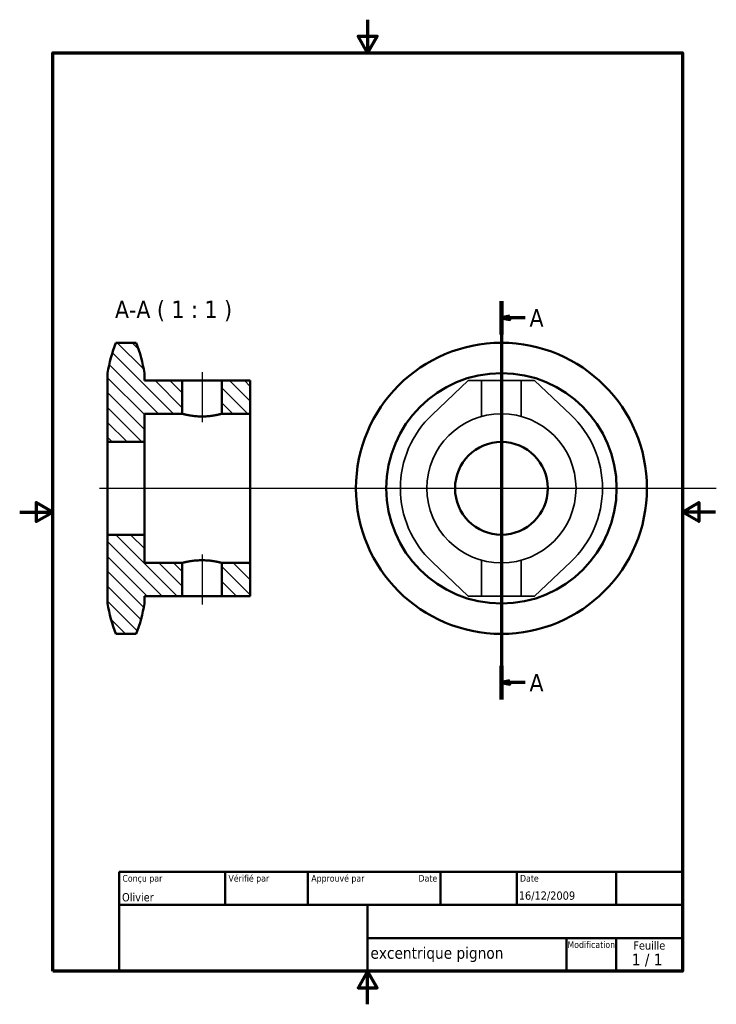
# Model space of a CAD drawing. Header units: millimetres. Extents: x 0 to 210, y 0 to 297.
import ezdxf
from ezdxf.enums import TextEntityAlignment as Align

# ---------------------------------------------------------------- set-up
doc = ezdxf.new("R2010")
doc.units = ezdxf.units.MM
for name, color, linetype, lineweight in [('Cadre (ISO)', 7, 'Continuous', 70), ('Hachure (ISO)', 7, 'Continuous', 18), ('Ligne de coupe (ISO)', 7, 'Continuous', 70), ('Masqué (ISO)', 7, 'Continuous', 35), ('Symbole (ISO)', 7, 'Continuous', 25), ('Titre (ISO)', 7, 'Continuous', 50), ("Trait d'axe (ISO)", 7, 'Continuous', 25), ('Visible (ISO)', 7, 'Continuous', 50)]:
    doc.layers.add(name, color=color, linetype=linetype, lineweight=lineweight)
doc.styles.add('Texte de libellé (ISO)', font='TAHOMA.TTF')
doc.styles.add('Texte de note (ISO)', font='TAHOMA.TTF')

# ---------------------------------------------------------------- blocks, each defined once
blk = doc.blocks.new('Cadres Default Border')
at = {"layer": 'Cadre (ISO)', "flags": 128}
for points in [[(105, 297), (105, 287), (102.11, 292), (107.89, 292), (105, 287)], [(10, 10), (10, 287), (200, 287), (200, 10), (10, 10)], [(0, 148.5), (10, 148.5), (5, 151.39), (5, 145.61), (10, 148.5)], [(210, 148.5), (200, 148.5), (205, 151.39), (205, 145.61), (200, 148.5)], [(105, 0), (105, 10), (102.11, 5), (107.89, 5), (105, 10)]]:
    blk.add_lwpolyline(points, dxfattribs=at)
blk = doc.blocks.new('Cartouches ISO')
at = {"layer": 'Titre (ISO)'}
for p, q in [((270.07, 130), (100.07, 130)), ((100.07, 130), (100.07, 100)), ((132.07, 120), (132.07, 130)), ((157.07, 120), (157.07, 130)), ((197.07, 120), (197.07, 130)), ((220.07, 120), (220.07, 130)), ((250.07, 120), (250.07, 130)), ((270.07, 100), (270.07, 130)), ((100.07, 120), (270.07, 120)), ((175.07, 120), (175.07, 100)), ((270.07, 110), (175.07, 110)), ((235.07, 100), (235.07, 110)), ((250.07, 100), (250.07, 110)), ((100.07, 100), (270.07, 100))]:
    blk.add_line(p, q, dxfattribs=at)
at = {"layer": 'Titre (ISO)', "style": 'Texte de note (ISO)'}
for s, p in [('Conçu par', (101.07, 129)), ('Vérifié par', (133.07, 129)), ('Approuvé par', (158.07, 129)), ('Date', (221.07, 129))]:
    blk.add_text(s, height=2, dxfattribs=at).set_placement(p, align=Align.TOP_LEFT)
blk.add_text('Date', height=2, dxfattribs=at).set_placement((196.07, 129), align=Align.TOP_RIGHT)
for s, height, p in [('Modification', 2, (242.57, 109)), ('Feuille', 2.5, (260.07, 109))]:
    blk.add_text(s, height=height, dxfattribs=at).set_placement(p, align=Align.TOP_CENTER)
blk.add_text('1 / 1 ', height=3.5, dxfattribs=at).set_placement((260.07, 103.5), align=Align.MIDDLE_CENTER)
for tag, p, height in [('AUTEUR_001', (100.96, 121.05), 2.5), ('DATE_DE_CREATION_001', (220.69, 121.54), 2.5), ('N°_DE_PIECE_001', (175.93, 103.74), 3.5)]:
    blk.add_attdef(tag, p, '', height=height, dxfattribs=at)
for tag, p in [('VERIFIE_PAR', (133.07, 121)), ('APPR._PR_CONCEPTION_PAR', (158.07, 121))]:
    blk.add_attdef(tag, text='', height=2.5, dxfattribs=at).set_placement(p, align=Align.BOTTOM_LEFT)
blk.add_attdef('ENG_APPROVAL_DATE', text='', height=2.5, dxfattribs=at).set_placement((196.07, 121), align=Align.BOTTOM_RIGHT)
for tag, p in [('TITRE', (222.57, 115)), ('SOCIETE', (137.41, 109.96)), ('NUMERO_DE_REVISION', (242.57, 103.5))]:
    blk.add_attdef(tag, text='', height=3.5, dxfattribs=at).set_placement(p, align=Align.MIDDLE_CENTER)
blk = doc.blocks.new('SectionConversion2D0')
at = {"layer": 'Ligne de coupe (ISO)', "linetype": 'Continuous'}
for p, q in [((145.39, 212.13), (145.39, 91.98)), ((147.89, 207.57), (145.39, 207.07)), ((147.89, 207.07), (145.39, 207.07)), ((145.39, 207.07), (147.89, 206.57)), ((147.89, 206.57), (147.89, 207.57)), ((152.5, 207.07), (147.89, 207.07)), ((147.89, 97.54), (145.39, 97.04)), ((147.89, 97.04), (145.39, 97.04)), ((145.39, 97.04), (147.89, 96.54)), ((147.89, 96.54), (147.89, 97.54)), ((152.5, 97.04), (147.89, 97.04))]:
    blk.add_line(p, q, dxfattribs=at)
at = {"layer": 'Ligne de coupe (ISO)', "linetype": 'Continuous', "lineweight": 140}
for p, q in [((145.39, 212.13), (145.39, 202.01)), ((145.39, 102.1), (145.39, 91.98))]:
    blk.add_line(p, q, dxfattribs=at)
at = {"layer": 'Ligne de coupe (ISO)', "linetype": 'Continuous', "flags": 128}
for points in [[(147.89, 207.57), (145.39, 207.07), (147.89, 206.57), (147.89, 207.57)], [(147.89, 97.54), (145.39, 97.04), (147.89, 96.54), (147.89, 97.54)]]:
    blk.add_lwpolyline(points, dxfattribs=at)
at = {"layer": 'Ligne de coupe (ISO)'}
for points in [[(147.89, 207.57), (145.39, 207.07), (147.89, 206.57), (147.89, 207.57)], [(147.89, 97.54), (145.39, 97.04), (147.89, 96.54), (147.89, 97.54)]]:
    blk.add_solid(points, dxfattribs=at)
at = {"layer": 'Ligne de coupe (ISO)', "char_height": 5.25, "attachment_point": 7, "style": 'Texte de libellé (ISO)'}
for insert in [(153.86, 204.44), (153.86, 94.41)]:
    blk.add_mtext('A', dxfattribs=dict(at, insert=insert))

msp = doc.modelspace()

# ---------------------------------------------------------------- hatches: boundary and pattern name
at = {"layer": 'Hachure (ISO)'}
h = msp.add_hatch(dxfattribs=at)
h.set_pattern_fill('ANSI31', scale=25.4, angle=-90, style=0)
h.set_pattern_definition([(315, (0, 0), (2.245064, 2.245064), [])])
edge = h.paths.add_edge_path()
edge.add_line((26.54, 141.64), (26.54, 120.89))
edge.add_ellipse((69.02, 127.58), major_axis=(-42.48, -6.69), ratio=1, start_angle=0, end_angle=12.6647)
edge.add_line((29.04, 111.74), (35.14, 111.74))
edge.add_ellipse((-4.84, 127.58), major_axis=(39.98, -15.84), ratio=1, start_angle=0, end_angle=12.6647)
edge.add_line((37.64, 120.89), (37.64, 123.14))
edge.add_line((37.64, 123.14), (49.04, 123.14))
edge.add_line((49.04, 123.14), (49.04, 133.14))
edge.add_line((49.04, 133.14), (37.64, 133.14))
edge.add_line((37.64, 133.14), (37.64, 141.64))
edge.add_line((37.64, 141.64), (26.54, 141.64))
h.paths.add_polyline_path([(61.04, 123.14), (69.54, 123.14), (69.54, 133.14), (61.04, 133.14)])
edge = h.paths.add_edge_path()
edge.add_line((49.04, 178.14), (49.04, 188.14))
edge.add_line((49.04, 188.14), (37.64, 188.14))
edge.add_line((37.64, 188.14), (37.64, 190.39))
edge.add_ellipse((-4.84, 183.7), major_axis=(42.48, 6.69), ratio=1, start_angle=0, end_angle=12.6647)
edge.add_line((35.14, 199.54), (29.04, 199.54))
edge.add_ellipse((69.02, 183.7), major_axis=(-39.98, 15.84), ratio=1, start_angle=0, end_angle=12.6647)
edge.add_line((26.54, 190.39), (26.54, 169.64))
edge.add_line((26.54, 169.64), (37.64, 169.64))
edge.add_line((37.64, 169.64), (37.64, 178.14))
edge.add_line((37.64, 178.14), (49.04, 178.14))
h.paths.add_polyline_path([(69.54, 178.14), (69.54, 188.14), (61.04, 188.14), (61.04, 178.14)])

# ---------------------------------------------------------------- linework, layer by layer
at = {"layer": 'Masqué (ISO)'}
for p, q in [((124.46, 177.82), (135.39, 188.14)), ((135.39, 188.14), (155.39, 188.14)), ((139.39, 177.32), (139.39, 188.14)), ((151.39, 177.32), (151.39, 188.14)), ((155.39, 188.14), (166.32, 177.82)), ((139.39, 123.14), (139.39, 133.95)), ((151.39, 123.14), (151.39, 133.95)), ((135.39, 123.14), (124.46, 133.46)), ((166.32, 133.46), (155.39, 123.14)), ((155.39, 123.14), (135.39, 123.14))]:
    msp.add_line(p, q, dxfattribs=at)
msp.add_circle((145.39, 155.64), 22.5, dxfattribs=at)
for start, end in [(133.3412, 226.6588), (313.3412, 46.6588)]:
    msp.add_arc((145.39, 155.64), 30.5, start, end, dxfattribs=at)
at = {"layer": "Trait d'axe (ISO)", "linetype": 'Continuous'}
for p, q in [((55.04, 190.64), (55.04, 175.64)), ((24.04, 155.64), (210.23, 155.64)), ((55.04, 135.64), (55.04, 120.64))]:
    msp.add_line(p, q, dxfattribs=at)
at = {"layer": 'Visible (ISO)'}
for p, q in [((35.14, 199.54), (29.04, 199.54)), ((26.54, 190.39), (26.54, 169.64)), ((37.64, 188.14), (37.64, 190.39)), ((49.04, 188.14), (37.64, 188.14)), ((49.04, 178.14), (49.04, 188.14)), ((49.04, 188.14), (61.04, 188.14)), ((69.54, 188.14), (61.04, 188.14)), ((61.04, 188.14), (61.04, 178.14)), ((69.54, 178.14), (69.54, 188.14)), ((37.64, 169.64), (37.64, 178.14)), ((37.64, 178.14), (49.04, 178.14)), ((61.04, 178.14), (69.54, 178.14)), ((69.54, 178.14), (69.54, 133.14)), ((26.54, 169.64), (37.64, 169.64)), ((26.54, 141.64), (26.54, 169.64)), ((37.64, 141.64), (37.64, 169.64)), ((26.54, 141.64), (26.54, 120.89)), ((37.64, 141.64), (26.54, 141.64)), ((37.64, 133.14), (37.64, 141.64)), ((49.04, 133.14), (37.64, 133.14)), ((49.04, 123.14), (49.04, 133.14)), ((69.54, 133.14), (61.04, 133.14)), ((61.04, 133.14), (61.04, 123.14)), ((69.54, 123.14), (69.54, 133.14)), ((37.64, 120.89), (37.64, 123.14)), ((37.64, 123.14), (49.04, 123.14)), ((61.04, 123.14), (49.04, 123.14)), ((61.04, 123.14), (69.54, 123.14)), ((29.04, 111.74), (35.14, 111.74))]:
    msp.add_line(p, q, dxfattribs=at)
at = {"layer": 'Visible (ISO)', "flags": 128}
for points in [[(55.04, 177.32), (54.66, 177.33), (54.27, 177.34), (53.88, 177.35), (53.5, 177.38), (53.11, 177.41), (52.74, 177.44), (52.38, 177.49), (52.03, 177.53), (51.69, 177.58), (51.37, 177.63), (51.07, 177.68), (50.8, 177.73), (50.54, 177.79), (50.29, 177.84), (50.06, 177.89), (49.85, 177.93), (49.66, 177.98), (49.5, 178.02), (49.36, 178.05), (49.24, 178.08), (49.15, 178.11), (49.09, 178.12), (49.05, 178.13), (49.04, 178.14)], [(61.04, 178.14), (61.03, 178.13), (60.99, 178.12), (60.93, 178.11), (60.84, 178.08), (60.72, 178.05), (60.58, 178.02), (60.42, 177.98), (60.23, 177.93), (60.02, 177.89), (59.79, 177.84), (59.54, 177.79), (59.28, 177.73), (59.01, 177.68), (58.71, 177.63), (58.39, 177.58), (58.05, 177.53), (57.7, 177.49), (57.34, 177.44), (56.97, 177.41), (56.58, 177.38), (56.2, 177.35), (55.81, 177.34), (55.42, 177.33), (55.04, 177.32)], [(49.04, 133.14), (49.05, 133.14), (49.09, 133.15), (49.15, 133.17), (49.24, 133.19), (49.36, 133.22), (49.5, 133.26), (49.66, 133.3), (49.85, 133.34), (50.06, 133.39), (50.29, 133.44), (50.54, 133.49), (50.8, 133.54), (51.07, 133.59), (51.37, 133.64), (51.69, 133.7), (52.03, 133.74), (52.38, 133.79), (52.74, 133.83), (53.11, 133.87), (53.5, 133.9), (53.88, 133.92), (54.27, 133.94), (54.66, 133.95), (55.04, 133.95)], [(55.04, 133.95), (55.42, 133.95), (55.81, 133.94), (56.2, 133.92), (56.58, 133.9), (56.97, 133.87), (57.34, 133.83), (57.7, 133.79), (58.05, 133.74), (58.39, 133.7), (58.71, 133.64), (59.01, 133.59), (59.28, 133.54), (59.54, 133.49), (59.79, 133.44), (60.02, 133.39), (60.23, 133.34), (60.42, 133.3), (60.58, 133.26), (60.72, 133.22), (60.84, 133.19), (60.93, 133.17), (60.99, 133.15), (61.03, 133.14), (61.04, 133.14)]]:
    msp.add_lwpolyline(points, dxfattribs=at)
at = {"layer": 'Visible (ISO)'}
for radius in [43.9, 34.75, 14]:
    msp.add_circle((145.39, 155.64), radius, dxfattribs=at)
for centre, start, end in [((69.02, 183.7), 158.3861, 171.0507), ((-4.84, 183.7), 8.9493, 21.6139), ((69.02, 127.58), 188.9493, 201.6139), ((-4.84, 127.58), 338.3861, 351.0507)]:
    msp.add_arc(centre, 43, start, end, dxfattribs=at)

# ---------------------------------------------------------------- block references
msp.add_blockref('Cadres Default Border', (0, 0))
msp.add_blockref('Cartouches ISO', (-70.07, -90)).add_auto_attribs({'N°_DE_PIECE_001': 'excentrique pignon', 'AUTEUR_001': 'Olivier', 'DATE_DE_CREATION_001': '16/12/2009'})
at = {"layer": 'Ligne de coupe (ISO)'}
msp.add_blockref('SectionConversion2D0', (0, 0), dxfattribs=at)

# ---------------------------------------------------------------- texts
at = {"layer": 'Symbole (ISO)', "insert": (28.75, 206.04), "char_height": 5.25, "attachment_point": 7, "style": 'Texte de libellé (ISO)'}
msp.add_mtext('A-A ( 1 : 1 )', dxfattribs=at)

doc.saveas('drawing.dxf')
